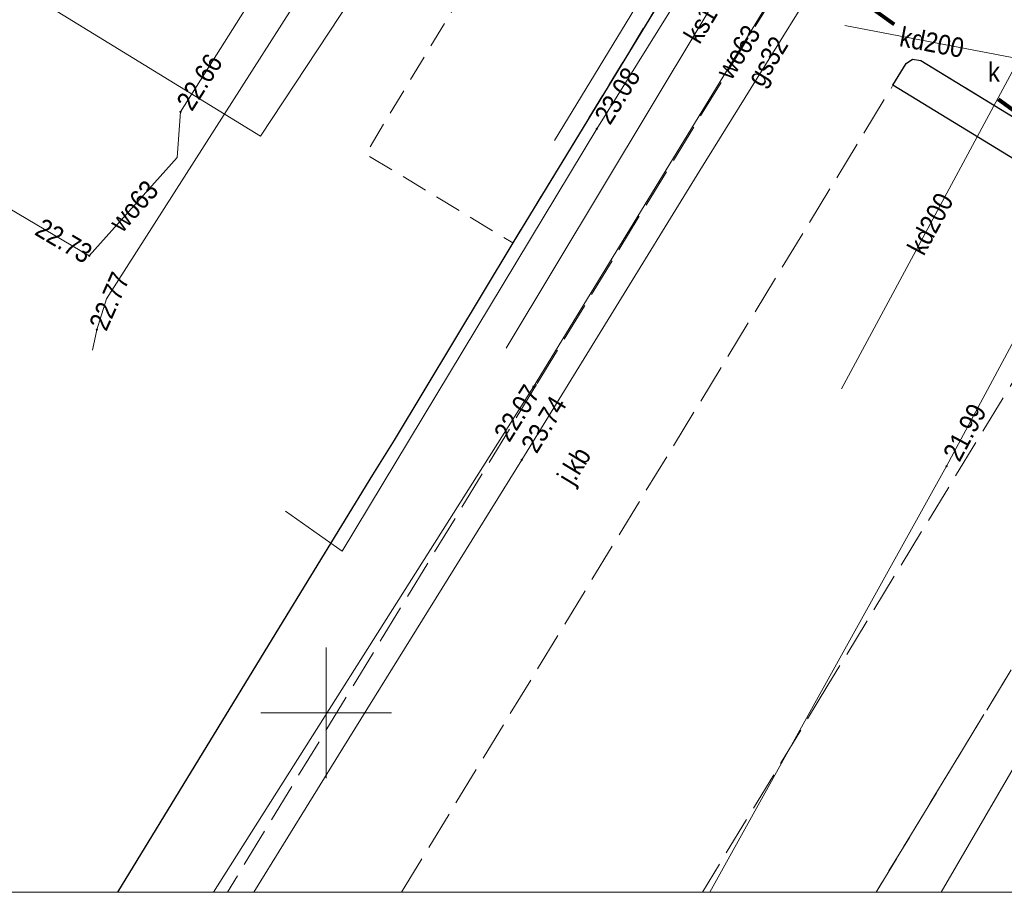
# Model space of a CAD drawing. Header units: metres. Extents: x 5490589 to 5490956, y 5935138 to 5935420.
# Tile 24 of 39: x 5490788 to 5490826, y 5935143 to 5935177. Entities that reach past the tile are written whole.
import ezdxf
from ezdxf.enums import TextEntityAlignment as Align

# ---------------------------------------------------------------- set-up
doc = ezdxf.new("R2010")
doc.units = ezdxf.units.M
doc.header["$MEASUREMENT"] = 0
for name, pattern in [('1.0_0.5', [1.5, 1, -0.5]), ('1.5_0.5', [2, 1.5, -0.5]), ('218-1000', [1.4, 0.7, -0.7])]:
    doc.linetypes.add(name, pattern=pattern)
doc.layers.get('0').update_dxf_attribs({"color": 2, "linetype": 'CONTINUOUS', "lineweight": 5})
for name, color, linetype in [('chodnik', 7, 'CONTINUOUS'), ('jezdnia', 7, 'CONTINUOUS'), ('jezdnia-Atr17', 7, 'CONTINUOUS'), ('krawężnik', 7, 'CONTINUOUS'), ('przewód elektroenergetyczny podziemny', 7, 'CONTINUOUS'), ('przewód gazowy', 7, 'CONTINUOUS'), ('przewód gazowy-Atr1', 7, 'CONTINUOUS'), ('przewód kanalizacyjny', 7, 'CONTINUOUS'), ('przewód kanalizacyjny-Atr1', 7, 'CONTINUOUS'), ('przewód wodociągowy', 7, 'CONTINUOUS'), ('przewód wodociągowy-Atr1', 7, 'CONTINUOUS'), ('rzędna', 7, 'CONTINUOUS'), ('rzędna-Atr2', 7, 'CONTINUOUS'), ('właz do komory lub kanału - okrągły-Atr17', 7, 'CONTINUOUS')]:
    doc.layers.add(name, color=color, linetype=linetype)
doc.layers.add('zakres nowy', color=6, linetype='218-1000', lineweight=80)
doc.styles.get("Standard").update_dxf_attribs({"font": 'Working1250', "width": 0.75})

# ---------------------------------------------------------------- blocks, each defined once
blk = doc.blocks.new('PW01')
at = {"linetype": 'Continuous', "lineweight": 13}
h = blk.add_hatch(color=0, dxfattribs=at)
edge = h.paths.add_edge_path()
edge.add_arc((0, 0), 0.045, 0, 360)

msp = doc.modelspace()

# ---------------------------------------------------------------- linework, layer by layer
at = {"color": 0}
for p, q in [((5490800, 5935147.5), (5490800, 5935152.5)), ((5490800, 5935147.5), (5490800, 5935152.5)), ((5490800, 5935147.5), (5490800, 5935152.5)), ((5490800, 5935147.5), (5490800, 5935152.5)), ((5490797.5, 5935150), (5490800, 5935150)), ((5490797.5, 5935150), (5490800, 5935150)), ((5490800, 5935150), (5490802.5, 5935150)), ((5490800, 5935150), (5490802.5, 5935150))]:
    msp.add_line(p, q, dxfattribs=at)
at = {"color": 0, "linetype": 'Continuous'}
msp.add_lwpolyline([(5490588.808, 5935143.133), (5490955.689, 5935143.133), (5490955.689, 5935420.132), (5490588.808, 5935420.132)], close=True, dxfattribs=at)
at = {"layer": 'chodnik', "color": 7, "linetype": '1.0_0.5', "lineweight": 18, "flags": 128}
msp.add_lwpolyline([(5490725.49, 5935196.72), (5490726.23, 5935195.39), (5490743.06, 5935204.55), (5490744.86, 5935205.52), (5490767.3, 5935217.72), (5490775.26, 5935211.72), (5490774.59, 5935210.83), (5490775.87, 5935209.83), (5490776.51, 5935210.78), (5490792.89, 5935198.51), (5490792.33, 5935197.76), (5490793.58, 5935196.8), (5490794.15, 5935197.57), (5490802.05, 5935191.8), (5490810.22, 5935185.78), (5490801.51, 5935171.37), (5490807.14, 5935167.97), (5490814.11, 5935179.42), (5490817.19, 5935177.52), (5490819.33, 5935181.02), (5490811.07, 5935187.13), (5490802.95, 5935193.04), (5490795.51, 5935198.54), (5490794.15, 5935199.55), (5490790.49, 5935202.24), (5490779.3, 5935210.52), (5490777.07, 5935212.14), (5490775.69, 5935213.17), (5490774.53, 5935214.02), (5490767.52, 5935219.61), (5490764.79, 5935218.16), (5490753.9, 5935212.2)], close=True, dxfattribs=at)
at = {"layer": 'jezdnia', "color": 7, "linetype": '1.5_0.5', "lineweight": 18}
for points in [[(5490821.033, 5935143.133), (5490824.38, 5935148.65), (5490837.5, 5935170.17), (5490838.57, 5935171.95), (5490825.66, 5935179.83), (5490825.49, 5935180.16), (5490825.7, 5935180.65), (5490820.85, 5935183.75), (5490819.33, 5935181.02), (5490817.19, 5935177.52), (5490808.05, 5935162.56), (5490796.222, 5935143.133)], [(5490802.882, 5935143.133), (5490821.68, 5935174), (5490822.18, 5935174.83), (5490822.42, 5935175), (5490822.74, 5935174.95), (5490830.45, 5935170.24), (5490830.64, 5935170.03), (5490830.6, 5935169.74), (5490830.06, 5935168.88), (5490819.19, 5935151.05), (5490814.392, 5935143.133)], [(5490826.911, 5935143.133), (5490832.08, 5935151.66), (5490841.74, 5935167.61), (5490837.5, 5935170.17), (5490824.38, 5935148.65), (5490821.033, 5935143.133)]]:
    msp.add_lwpolyline(points, dxfattribs=at)
at = {"layer": 'krawężnik', "color": 7, "linetype": 'Continuous', "lineweight": 25}
msp.add_lwpolyline([(5490820.85, 5935183.75), (5490819.33, 5935181.02), (5490817.19, 5935177.52), (5490814.11, 5935179.42), (5490807.14, 5935167.97), (5490802.6, 5935160.42), (5490801.77, 5935159.1), (5490798.22, 5935153.29), (5490792.019, 5935143.133)], dxfattribs=at)
at = {"layer": 'krawężnik', "color": 7, "linetype": 'Continuous', "lineweight": 25, "flags": 128}
msp.add_lwpolyline([(5490821.68, 5935174), (5490822.18, 5935174.83), (5490822.42, 5935175), (5490822.74, 5935174.95), (5490830.45, 5935170.24), (5490830.64, 5935170.03), (5490830.6, 5935169.74), (5490830.06, 5935168.88)], close=True, dxfattribs=at)
at = {"layer": 'przewód elektroenergetyczny podziemny', "color": 1, "linetype": 'Continuous', "lineweight": 18, "flags": 128}
msp.add_lwpolyline([(5490808.73, 5935171.88), (5490816.46, 5935184.59), (5490819.39, 5935182.61)], dxfattribs=at)
at = {"layer": 'przewód gazowy', "color": 40, "linetype": 'Continuous', "lineweight": 18, "flags": 128}
for points in [[(5490812.79, 5935194.57), (5490812.5, 5935194.15), (5490809.9, 5935190.44), (5490804.9, 5935183.28), (5490797.49, 5935172.05), (5490781.59, 5935181.81), (5490778.29, 5935183.88), (5490777.44, 5935187.79), (5490768.01, 5935195.06), (5490765.8, 5935191.52), (5490759.79, 5935181.41), (5490761, 5935180.6)], [(5490798.45, 5935157.71), (5490800.61, 5935156.18), (5490810.35, 5935172.33), (5490818.2, 5935184.94), (5490820.31, 5935188.33), (5490820.57, 5935188.73)]]:
    msp.add_lwpolyline(points, dxfattribs=at)
at = {"layer": 'przewód gazowy', "color": 40, "linetype": 'Continuous', "lineweight": 18}
msp.add_lwpolyline([(5490820.93, 5935188.48), (5490820.68, 5935188.05), (5490818.76, 5935184.73), (5490818.16, 5935183.68), (5490821.16, 5935181.82), (5490814.29, 5935170.74), (5490807.48, 5935159.67), (5490800.64, 5935148.64), (5490797.239, 5935143.133)], dxfattribs=at)
at = {"layer": 'przewód kanalizacyjny', "color": 34, "linetype": 'Continuous', "lineweight": 18, "flags": 128}
for points in [[(5490817.98, 5935182.42), (5490806.89, 5935163.95)], [(5490826.5, 5935175.01), (5490819.84, 5935176.28)], [(5490826.5, 5935175.01), (5490819.71, 5935162.39)]]:
    msp.add_lwpolyline(points, dxfattribs=at)
at = {"layer": 'przewód kanalizacyjny', "color": 34, "linetype": 'Continuous', "lineweight": 18}
msp.add_lwpolyline([(5490823.519, 5935143.133), (5490843.12, 5935176.8)], dxfattribs=at)
at = {"layer": 'przewód wodociągowy', "color": 5, "linetype": 'Continuous', "lineweight": 18, "flags": 128}
for points in [[(5490806.95, 5935192.69), (5490806.64, 5935192.33), (5490794.43, 5935172.98), (5490794.3, 5935171.24), (5490790.94, 5935167.48), (5490783.48, 5935171.89), (5490771.71, 5935178.76), (5490769.85, 5935176.73)], [(5490808.31, 5935191.9), (5490807.98, 5935191.5), (5490791.6, 5935165.83), (5490791.23, 5935164.65), (5490791.06, 5935163.87)]]:
    msp.add_lwpolyline(points, dxfattribs=at)
at = {"layer": 'przewód wodociągowy', "color": 5, "linetype": 'Continuous', "lineweight": 18}
for points in [[(5490820.95, 5935183.77), (5490807.93, 5935162.47), (5490795.688, 5935143.133)], [(5490814.675, 5935143.133), (5490823.73, 5935159.43), (5490832.89, 5935176.5)]]:
    msp.add_lwpolyline(points, dxfattribs=at)
at = {"layer": 'zakres nowy', "ltscale": 7}
msp.add_lwpolyline([(5490696.87, 5935411.82), (5490683.11, 5935366.31), (5490696.87, 5935309.87), (5490746.26, 5935230.85), (5490858.09, 5935150.06), (5490948.04, 5935320.45)], close=True, dxfattribs=at)

# ---------------------------------------------------------------- block references
at = {"layer": 'rzędna', "color": 5, "linetype": 'Continuous', "lineweight": 18}
for p in [(5490794.43, 5935172.98), (5490790.94, 5935167.48), (5490791.23, 5935164.65), (5490807.93, 5935162.47), (5490823.73, 5935159.43)]:
    msp.add_blockref('PW01', p, dxfattribs=at)
at = {"layer": 'rzędna', "color": 40, "linetype": 'Continuous', "lineweight": 18}
for p in [(5490810.35, 5935172.33), (5490807.48, 5935159.67)]:
    msp.add_blockref('PW01', p, dxfattribs=at)

# ---------------------------------------------------------------- texts
at = {"layer": 'jezdnia-Atr17', "color": 7, "width": 0.9}
msp.add_text('j.kb', height=0.75, rotation=58.7, dxfattribs=at).set_placement((5490809.48, 5935159.45), align=Align.MIDDLE_CENTER)
at = {"layer": 'przewód gazowy-Atr1', "color": 40, "width": 0.9}
msp.add_text('gs32', height=0.75, rotation=58.401, dxfattribs=at).set_placement((5490816.363, 5935174.083), align=Align.MIDDLE_LEFT)
at = {"layer": 'przewód kanalizacyjny-Atr1', "color": 34, "width": 0.9}
for s, rotation, p in [('ks160', 58.999, (5490814.582, 5935176.76)), ('kd200', 349.199, (5490823.17, 5935175.64)), ('kd200', 61.7, (5490823.11, 5935168.7))]:
    msp.add_text(s, height=0.75, rotation=rotation, dxfattribs=at).set_placement(p, align=Align.MIDDLE_CENTER)
at = {"layer": 'przewód wodociągowy-Atr1', "color": 5, "width": 0.9}
for rotation, p in [(57.7, (5490815.754, 5935175.269)), (48.2, (5490792.64, 5935169.38))]:
    msp.add_text('wo63', height=0.75, rotation=rotation, dxfattribs=at).set_placement(p, align=Align.MIDDLE_CENTER)
at = {"layer": 'rzędna-Atr2', "color": 5, "width": 0.9}
for s, rotation, p in [('22.66', 57.7, (5490794.55, 5935173.17)), ('22.73', 329.4, (5490789, 5935168.63)), ('22.77', 66.1, (5490791.25, 5935164.71)), ('22.07', 57.7, (5490806.69, 5935160.51)), ('21.99', 61.799, (5490823.89, 5935159.73))]:
    msp.add_text(s, height=0.75, rotation=rotation, dxfattribs=at).set_placement(p, align=Align.MIDDLE_LEFT)
at = {"layer": 'rzędna-Atr2', "color": 40, "width": 0.9}
for s, rotation, p in [('23.08', 58.097, (5490810.54, 5935172.64)), ('23.74', 58.401, (5490807.73, 5935160.07))]:
    msp.add_text(s, height=0.75, rotation=rotation, dxfattribs=at).set_placement(p, align=Align.MIDDLE_LEFT)
at = {"layer": 'właz do komory lub kanału - okrągły-Atr17', "color": 7, "width": 0.9}
msp.add_text('k', height=0.75, dxfattribs=at).set_placement((5490825.32, 5935174.13))

doc.saveas('drawing.dxf')
